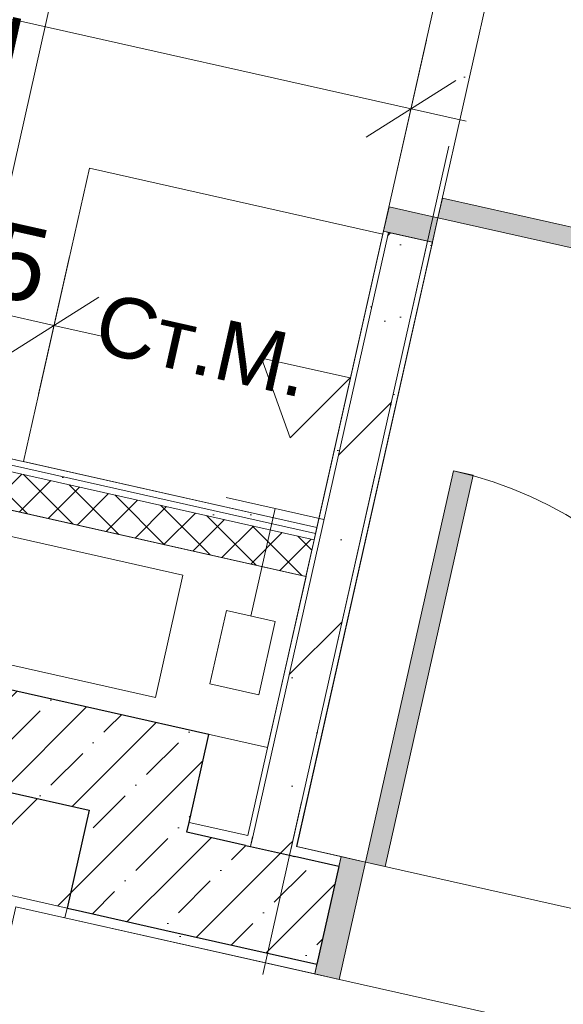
# Model space of a CAD drawing. Header units: millimetres. Extents: x -7218036 to -6523761, y 6117771 to 6337028.
# Tile 161 of 223: x -7145351 to -7144267, y 6133077 to 6135041. Entities that reach past the tile are written whole.
import ezdxf
from ezdxf.enums import TextEntityAlignment as Align

# ---------------------------------------------------------------- set-up
doc = ezdxf.new("R2010")
doc.units = ezdxf.units.MM
doc.header["$MEASUREMENT"] = 0
doc.linetypes.add('Штрихпунктирная', pattern=[670.277762, 352.777767, -176.388884, 0, -141.111112])
for name, color, linetype in [('S - квартира_помещение.АР', 7, 'Continuous'), ('АР-Мебель_Сантехника.АР', 7, 'Continuous'), ('АР-Стены_внутренние_пилоны.АР', 7, 'Continuous'), ('АР-Стены_Перегородки_100_.АР', 7, 'Continuous'), ('АР-Стены_Перегородки_шахты_.АР', 7, 'Continuous'), ('АР-Чертеж-Оси_Осевые размеры.АР', 7, 'Continuous'), ('АР-Чертеж-Размеры.АР', 7, 'Continuous'), ('Двери Archicad', 7, 'Continuous')]:
    doc.layers.add(name, color=color, linetype=linetype)
for name, color, linetype, lineweight in [('АР-Мебель_Сантехника.АР_Ном._пера__101', 252, 'Continuous', 0), ('АР-Стены_внутренние_пилоны.АР_Ном._пера__1', 7, 'Continuous', 15), ('АР-Стены_Перегородки_100_.АР_Ном._пера__1', 7, 'Continuous', 15), ('АР-Стены_Перегородки_шахты_.АР_Ном._пера__1', 7, 'Continuous', 15), ('АР-Чертеж-Оси_Осевые размеры.АР_Ном._пера__120', 7, 'Continuous', 0), ('АР-Чертеж-Размеры.АР_Ном._пера__1', 7, 'Continuous', 0), ('Двери Archicad_Ном._пера__120', 7, 'Continuous', 0), ('ИОС-Шахты и отверстия.АР_Ном._пера__1', 7, 'Continuous', 0)]:
    doc.layers.add(name, color=color, linetype=linetype, lineweight=lineweight)
doc.layers.add('АР-Мебель_Сантехника.АР_Ном._пера__86', color=7, linetype='Continuous', lineweight=0, true_color=0xbdbdbd)
doc.styles.add('РЎР“Р•РќР•Р\xa0Р\x98Р\xa0_РЎРўР\x98Р›Р¬_2', font='GOTHIC.TTF')
doc.styles.add('РЎР“Р•РќР•Р\xa0Р\x98Р\xa0_РЎРўР\x98Р›Р¬_3', font='arial.ttf')
doc.dimstyles.new('СГЕНЕРИР_СТИЛЬ__1', dxfattribs={"dimtxt": 150, "dimasz": 142.5, "dimexe": 0.18, "dimexo": 0.0625, "dimgap": 0, "dimtad": 1, "dimdec": 0, "dimzin": 0, "dimdsep": 46, "dimtxsty": 'РЎР“Р•РќР•Р\xa0Р\x98Р\xa0_РЎРўР\x98Р›Р¬_2', "dimblk": 'ARROWHEAD_6', "dimblk1": 'ARROWHEAD_6', "dimblk2": 'ARROWHEAD_6', "dimcen": 0.09, "dimse1": 1, "dimse2": 1, "dimclrd": 7, "dimclre": 7, "dimclrt": 7, "dimazin": 0, "dimtfac": 1, "dimtdec": 4, "dimtmove": 0, "dimatfit": 3, "dimfxl": 1, "dimtolj": 1, "dimtzin": 0, "dimarcsym": 0})
doc.dimstyles.new('СГЕНЕРИР_СТИЛЬ__2', dxfattribs={"dimtxt": 150, "dimasz": 142.5, "dimexe": 0.18, "dimexo": 0.0625, "dimgap": 0, "dimtad": 1, "dimdec": 0, "dimzin": 0, "dimdsep": 46, "dimtxsty": 'РЎР“Р•РќР•Р\xa0Р\x98Р\xa0_РЎРўР\x98Р›Р¬_2', "dimblk": 'ARROWHEAD_6', "dimblk1": 'ARROWHEAD_6', "dimblk2": 'ARROWHEAD_6', "dimcen": 0.09, "dimse1": 1, "dimse2": 1, "dimclrd": 7, "dimclre": 7, "dimclrt": 7, "dimazin": 0, "dimtfac": 1, "dimtdec": 4, "dimtmove": 2, "dimatfit": 3, "dimfxl": 1, "dimtolj": 1, "dimtzin": 0, "dimarcsym": 0})
pattern_1 = [(45, (-6566190.34, 6563027.8), (-111.369318, 111.369318), [0, -105, 0, -157.5]), (110, (-6565840.34, 6563027.8), (148.001588, 53.868173), [0, -77, 0, -133])]
pattern_2 = [(45, (-6566190.34, 6562677.8), (-84.852814, 84.852814), []), (45, (-6566232.77, 6562720.22), (-84.852814, 84.852814), [90, -30, 0, -30])]
pattern_3 = [(45, (-6566190.34, 6562677.8), (-169.70563, 169.70563), []), (90, (-6566360.05, 6562847.5), (-216, 0), [0, -144, 0, -216]), (155, (-6566190.34, 6563017.2), (91.285545, 195.76248), [0, -105.6, 0, -182.4])]
pattern_4 = [(45, (-6566190.34, 6562677.8), (-127.279217, 127.279217), [])]
pattern_5 = [(0, (-6566190.34, 6562677.795), (0, 75), [0, -75])]

# ---------------------------------------------------------------- blocks, each defined once
blk = doc.blocks.new('Металлическая Дверь 23[11]_7', base_point=(-6566190.3, 6562677.8))
at = {"layer": 'Двери Archicad', "linetype": 'Continuous', "lineweight": 0, "true_color": 0xffffff}
for points in [[(-7144486.3, 6134140.9), (-7144661.6, 6133360.3), (-7144622.6, 6133351.5), (-7144447.3, 6134132.1)], [(-7144763, 6133137.1), (-7144714.2, 6133126.1), (-7144670.4, 6133321.3), (-7144661.6, 6133360.3), (-7144710.4, 6133371.3)], [(-7143933.6, 6132950.8), (-7143884.9, 6132939.9), (-7143832.3, 6133174.1), (-7143881.1, 6133185), (-7143889.8, 6133146)]]:
    blk.add_hatch(color=7, dxfattribs=at).paths.add_polyline_path(points)
at = {"layer": 'Двери Archicad_Ном._пера__120', "color": 7, "linetype": 'Continuous', "lineweight": 0}
for p, q in [((-7144486.3, 6134140.9), (-7144661.6, 6133360.3)), ((-7144622.6, 6133351.5), (-7144447.3, 6134132.1)), ((-7144447.3, 6134132.1), (-7144486.3, 6134140.9)), ((-7144763, 6133137.1), (-7144710.4, 6133371.3)), ((-7144710.4, 6133371.3), (-7144714.8, 6133351.7)), ((-7144710.4, 6133371.3), (-7144714.8, 6133351.7)), ((-7144710.4, 6133371.3), (-7144661.6, 6133360.3)), ((-7144714.8, 6133351.7), (-7144758.6, 6133156.6)), ((-7144714.8, 6133351.7), (-7144758.6, 6133156.6)), ((-7144661.6, 6133360.3), (-7144670.4, 6133321.3)), ((-7144661.6, 6133360.3), (-7144622.6, 6133351.5)), ((-7144670.4, 6133321.3), (-7144714.2, 6133126.1)), ((-7143889.8, 6133146), (-7143881.1, 6133185)), ((-7143832.3, 6133174.1), (-7143884.9, 6132939.9)), ((-7143881.1, 6133185), (-7143832.3, 6133174.1)), ((-7143832.3, 6133174.1), (-7143836.7, 6133154.5)), ((-7143832.3, 6133174.1), (-7143836.7, 6133154.5)), ((-7144758.6, 6133156.6), (-7144763, 6133137.1)), ((-7144758.6, 6133156.6), (-7144763, 6133137.1)), ((-7143836.7, 6133154.5), (-7143880.5, 6132959.4)), ((-7143836.7, 6133154.5), (-7143880.5, 6132959.4)), ((-7144714.2, 6133126.1), (-7144763, 6133137.1)), ((-7143933.6, 6132950.8), (-7143889.8, 6133146)), ((-7143884.9, 6132939.9), (-7143933.6, 6132950.8)), ((-7143880.5, 6132959.4), (-7143884.9, 6132939.9)), ((-7143880.5, 6132959.4), (-7143884.9, 6132939.9))]:
    blk.add_line(p, q, dxfattribs=at)
blk.add_arc((-7144661.6, 6133360.3), 800, 347.3424, 77.3424, dxfattribs=at)
blk = doc.blocks.new('Стена_37_7', base_point=(-7140307.5, 6132259.5))
at = {"layer": 'АР-Стены_внутренние_пилоны.АР', "linetype": 'Continuous', "lineweight": 0, "true_color": 0x000000}
h = blk.add_hatch(dxfattribs=at)
h.set_pattern_fill('ШТУКАТУРКА__ГИПС_01_0007', color=18, style=0, pattern_type=2)
h.set_pattern_definition(pattern_1)
h.paths.add_polyline_path([(-7144896.7, 6133413.1), (-7145013.6, 6133439.4), (-7145018, 6133419.9), (-7144901, 6133393.6)])
h = blk.add_hatch(dxfattribs=at)
h.set_pattern_fill('ЖЕЛЕЗОБЕТОН__PROJECT__0007', color=18, style=0, pattern_type=2)
h.set_pattern_definition(pattern_2)
h.paths.add_polyline_path([(-7145018, 6133419.9), (-7145061.8, 6133224.7), (-7144758.6, 6133156.6), (-7144714.8, 6133351.7)])
h = blk.add_hatch(dxfattribs=at)
h.set_pattern_fill('ШТУКАТУРКА__ГИПС_01_0007', color=18, style=0, pattern_type=2)
h.set_pattern_definition(pattern_1)
h.paths.add_polyline_path([(-7144799.1, 6133391.2), (-7144803.5, 6133371.7), (-7144714.8, 6133351.7), (-7144710.4, 6133371.3)])
h = blk.add_hatch(dxfattribs=at)
h.set_pattern_fill('ШТУКАТУРКА__ГИПС_01_0007', color=18, style=0, pattern_type=2)
h.set_pattern_definition(pattern_1)
h.paths.add_polyline_path([(-7145261.4, 6133249), (-7145240.7, 6133264.9), (-7145257, 6133268.5)])
h = blk.add_hatch(dxfattribs=at)
h.set_pattern_fill('ШТУКАТУРКА__ГИПС_01_0007', color=18, style=0, pattern_type=2)
h.set_pattern_definition(pattern_1)
h.paths.add_polyline_path([(-7145240.7, 6133264.9), (-7145261.4, 6133249), (-7144763, 6133137.1), (-7144758.6, 6133156.6)])
at = {"layer": 'АР-Стены_внутренние_пилоны.АР_Ном._пера__1', "color": 7, "linetype": 'Continuous', "lineweight": 30}
for p, q in [((-7145018, 6133419.9), (-7145013.6, 6133439.4)), ((-7144901, 6133393.6), (-7145018, 6133419.9)), ((-7144901, 6133393.6), (-7144891.3, 6133391.4)), ((-7144891.3, 6133391.4), (-7144813.2, 6133373.9)), ((-7144813.2, 6133373.9), (-7144803.5, 6133371.7)), ((-7144714.8, 6133351.7), (-7144803.5, 6133371.7)), ((-7144714.8, 6133351.7), (-7144758.6, 6133156.6)), ((-7145257, 6133268.5), (-7145240.7, 6133264.9)), ((-7145240.7, 6133264.9), (-7145061.8, 6133224.7)), ((-7145061.8, 6133224.7), (-7144758.6, 6133156.6))]:
    blk.add_line(p, q, dxfattribs=at)
at = {"layer": 'АР-Стены_внутренние_пилоны.АР_Ном._пера__1', "color": 7, "linetype": 'Continuous', "lineweight": 15}
for p, q in [((-7144886.9, 6133410.9), (-7144891.3, 6133391.4)), ((-7144813.2, 6133373.9), (-7144808.9, 6133393.4))]:
    blk.add_line(p, q, dxfattribs=at)
at = {"layer": 'АР-Стены_внутренние_пилоны.АР_Ном._пера__1', "color": 7, "linetype": 'Continuous', "lineweight": 0}
for p, q in [((-7144710.4, 6133371.3), (-7144714.8, 6133351.7)), ((-7144758.6, 6133156.6), (-7144763, 6133137.1))]:
    blk.add_line(p, q, dxfattribs=at)
at = {"layer": 'АР-Стены_внутренние_пилоны.АР_Ном._пера__1', "color": 7, "linetype": 'Continuous', "lineweight": 0, "flags": 128}
for points in [[(-7144896.7, 6133413.1), (-7145013.6, 6133439.4)], [(-7144710.4, 6133371.3), (-7144799.1, 6133391.2)], [(-7145261.4, 6133249), (-7145257, 6133268.5)], [(-7145261.4, 6133249), (-7144763, 6133137.1)]]:
    blk.add_lwpolyline(points, dxfattribs=at)
at = {"layer": 'Двери Archicad', "color": 7, "linetype": 'Continuous', "lineweight": 0}
blk.add_blockref('Металлическая Дверь 23[11]_7', (-6566190.3, 6562677.8), dxfattribs=at)
blk = doc.blocks.new('Металлическая Дверь 23[12]_7', base_point=(-6566190.3, 6562677.8))
at = {"layer": 'Двери Archicad', "linetype": 'Continuous', "lineweight": 0, "true_color": 0xffffff}
for points in [[(-7144472.5, 6135301.8), (-7144414, 6135288.6), (-7144375, 6135279.8), (-7144364, 6135328.6), (-7144461.6, 6135350.5)], [(-7143883.2, 6134503.2), (-7143874.4, 6134542.3), (-7144508.6, 6134684.7), (-7144517.4, 6134645.6)], [(-7144625.9, 6134618.8), (-7144528.3, 6134596.9), (-7144517.4, 6134645.6), (-7144556.4, 6134654.4), (-7144615, 6134667.6)]]:
    blk.add_hatch(color=7, dxfattribs=at).paths.add_polyline_path(points)
at = {"layer": 'Двери Archicad_Ном._пера__120', "color": 7, "linetype": 'Continuous', "lineweight": 0}
for p, q in [((-7144461.6, 6135350.5), (-7144472.5, 6135301.8)), ((-7144364, 6135328.6), (-7144461.6, 6135350.5)), ((-7144451.8, 6135348.4), (-7144461.6, 6135350.5)), ((-7144451.8, 6135348.4), (-7144461.6, 6135350.5)), ((-7144373.8, 6135330.8), (-7144451.8, 6135348.4)), ((-7144373.8, 6135330.8), (-7144451.8, 6135348.4)), ((-7144375, 6135279.8), (-7144364, 6135328.6)), ((-7144364, 6135328.6), (-7144373.8, 6135330.8)), ((-7144364, 6135328.6), (-7144373.8, 6135330.8)), ((-7144472.5, 6135301.8), (-7144414, 6135288.6)), ((-7144414, 6135288.6), (-7144375, 6135279.8)), ((-7144517.4, 6134645.6), (-7144508.6, 6134684.7)), ((-7144508.6, 6134684.7), (-7143874.4, 6134542.3)), ((-7144615, 6134667.6), (-7144625.9, 6134618.8)), ((-7144556.4, 6134654.4), (-7144615, 6134667.6)), ((-7144517.4, 6134645.6), (-7144556.4, 6134654.4)), ((-7144528.3, 6134596.9), (-7144517.4, 6134645.6)), ((-7143883.2, 6134503.2), (-7144517.4, 6134645.6)), ((-7144625.9, 6134618.8), (-7144528.3, 6134596.9)), ((-7144616.2, 6134616.6), (-7144625.9, 6134618.8)), ((-7144616.2, 6134616.6), (-7144625.9, 6134618.8)), ((-7144538.1, 6134599), (-7144616.2, 6134616.6)), ((-7144538.1, 6134599), (-7144616.2, 6134616.6)), ((-7144528.3, 6134596.9), (-7144538.1, 6134599)), ((-7144528.3, 6134596.9), (-7144538.1, 6134599)), ((-7143874.4, 6134542.3), (-7143883.2, 6134503.2))]:
    blk.add_line(p, q, dxfattribs=at)
blk.add_arc((-7144517.4, 6134645.6), 650, 347.3437, 77.3437, dxfattribs=at)
blk = doc.blocks.new('Стена_38_7', base_point=(-7144189.9, 6136149.9))
at = {"layer": 'АР-Стены_Перегородки_100_.АР', "linetype": 'Continuous', "lineweight": 0, "true_color": 0x000000}
h = blk.add_hatch(dxfattribs=at)
h.set_pattern_fill('ШТУКАТУРКА__ГИПС_01_0007', color=18, style=0, pattern_type=2)
h.set_pattern_definition(pattern_1)
h.paths.add_polyline_path([(-7144896.7, 6133413.1), (-7144886.9, 6133410.9), (-7144616.2, 6134616.6), (-7144625.9, 6134618.8)])
h = blk.add_hatch(dxfattribs=at)
h.set_pattern_fill('БУТ__50__0007', color=18, style=0, pattern_type=2)
h.set_pattern_definition(pattern_3)
h.paths.add_polyline_path([(-7144886.9, 6133410.9), (-7144808.9, 6133393.4), (-7144538.1, 6134599), (-7144616.2, 6134616.6)])
h = blk.add_hatch(dxfattribs=at)
h.set_pattern_fill('ШТУКАТУРКА__ГИПС_01_0007', color=18, style=0, pattern_type=2)
h.set_pattern_definition(pattern_1)
h.paths.add_polyline_path([(-7144538.1, 6134599), (-7144808.9, 6133393.4), (-7144799.1, 6133391.2), (-7144528.3, 6134596.9)])
h = blk.add_hatch(dxfattribs=at)
h.set_pattern_fill('ШТУКАТУРКА__ГИПС_01_0007', color=18, style=0, pattern_type=2)
h.set_pattern_definition(pattern_1)
h.paths.add_polyline_path([(-7144886.9, 6133410.9), (-7144896.7, 6133413.1), (-7144901, 6133393.6), (-7144891.3, 6133391.4)])
h = blk.add_hatch(dxfattribs=at)
h.set_pattern_fill('БУТ__50__0007', color=18, style=0, pattern_type=2)
h.set_pattern_definition(pattern_3)
h.paths.add_polyline_path([(-7144808.9, 6133393.4), (-7144886.9, 6133410.9), (-7144891.3, 6133391.4), (-7144813.2, 6133373.9)])
h = blk.add_hatch(dxfattribs=at)
h.set_pattern_fill('ШТУКАТУРКА__ГИПС_01_0007', color=18, style=0, pattern_type=2)
h.set_pattern_definition(pattern_1)
h.paths.add_polyline_path([(-7144799.1, 6133391.2), (-7144808.9, 6133393.4), (-7144813.2, 6133373.9), (-7144803.5, 6133371.7)])
at = {"layer": 'АР-Стены_внутренние_пилоны.АР_Ном._пера__1', "color": 7, "linetype": 'Continuous', "lineweight": 15}
for p, q in [((-7144886.9, 6133410.9), (-7144891.3, 6133391.4)), ((-7144813.2, 6133373.9), (-7144808.9, 6133393.4))]:
    blk.add_line(p, q, dxfattribs=at)
at = {"layer": 'АР-Стены_внутренние_пилоны.АР_Ном._пера__1', "color": 7, "linetype": 'Continuous', "lineweight": 30}
for p, q in [((-7144901, 6133393.6), (-7144891.3, 6133391.4)), ((-7144891.3, 6133391.4), (-7144813.2, 6133373.9)), ((-7144813.2, 6133373.9), (-7144803.5, 6133371.7))]:
    blk.add_line(p, q, dxfattribs=at)
at = {"layer": 'АР-Стены_Перегородки_100_.АР_Ном._пера__1', "color": 7, "linetype": 'Continuous', "lineweight": 15}
for p, q in [((-7144616.2, 6134616.6), (-7144886.9, 6133410.9)), ((-7144538.1, 6134599), (-7144616.2, 6134616.6)), ((-7144808.9, 6133393.4), (-7144538.1, 6134599))]:
    blk.add_line(p, q, dxfattribs=at)
at = {"layer": 'АР-Стены_Перегородки_100_.АР_Ном._пера__1', "color": 7, "linetype": 'Continuous', "lineweight": 0}
for p, q in [((-7144616.2, 6134616.6), (-7144625.9, 6134618.8)), ((-7144528.3, 6134596.9), (-7144538.1, 6134599))]:
    blk.add_line(p, q, dxfattribs=at)
at = {"layer": 'АР-Стены_Перегородки_100_.АР_Ном._пера__1', "color": 7, "linetype": 'Continuous', "lineweight": 0, "flags": 128}
for points in [[(-7144625.9, 6134618.8), (-7144896.7, 6133413.1)], [(-7144799.1, 6133391.2), (-7144528.3, 6134596.9)]]:
    blk.add_lwpolyline(points, dxfattribs=at)
at = {"layer": 'Двери Archicad', "color": 7, "linetype": 'Continuous', "lineweight": 0}
blk.add_blockref('Металлическая Дверь 23[12]_7', (-6566190.3, 6562677.8), dxfattribs=at)
blk = doc.blocks.new('Стена_113_7', base_point=(-7145257, 6133268.5))
at = {"layer": 'АР-Стены_Перегородки_100_.АР', "linetype": 'Continuous', "lineweight": 0, "true_color": 0x000000}
h = blk.add_hatch(dxfattribs=at)
h.set_pattern_fill('БЛОКИ_БЕТОННЫЕ_ЭФФЕКТИВН_7E', color=18, style=0, pattern_type=2)
h.set_pattern_definition(pattern_4)
h.paths.add_polyline_path([(-7145330.2, 6133490), (-7145525.3, 6133533.8), (-7145529.4, 6133515.9), (-7145375.8, 6133295.2), (-7145374, 6133294.8)])
h = blk.add_hatch(dxfattribs=at)
h.set_pattern_fill('БЛОКИ_БЕТОННЫЕ_ЭФФЕКТИВН_7E', color=18, style=0, pattern_type=2)
h.set_pattern_definition(pattern_4)
h.paths.add_polyline_path([(-7145375.8, 6133295.2), (-7145529.4, 6133515.9), (-7145569.2, 6133338.6)])
h = blk.add_hatch(dxfattribs=at)
h.set_pattern_fill('БЛОКИ_БЕТОННЫЕ_ЭФФЕКТИВН_7E', color=18, style=0, pattern_type=2)
h.set_pattern_definition(pattern_4)
h.paths.add_polyline_path([(-7145374, 6133294.8), (-7145257, 6133268.5), (-7145213.2, 6133463.7), (-7145330.2, 6133490)])
h = blk.add_hatch(dxfattribs=at)
h.set_pattern_fill('ШТУКАТУРКА__ГИПС_01_0007', color=18, style=0, pattern_type=2)
h.set_pattern_definition(pattern_1)
h.paths.add_polyline_path([(-7145374.4, 6133293.2), (-7145378.4, 6133275.3), (-7145358.9, 6133270.9)])
h = blk.add_hatch(dxfattribs=at)
h.set_pattern_fill('ШТУКАТУРКА__ГИПС_01_0007', color=18, style=0, pattern_type=2)
h.set_pattern_definition(pattern_1)
h.paths.add_polyline_path([(-7145374, 6133294.8), (-7145374.4, 6133293.2), (-7145358.9, 6133270.9), (-7145354.5, 6133290.4)])
h = blk.add_hatch(dxfattribs=at)
h.set_pattern_fill('ШТУКАТУРКА__ГИПС_01_0007', color=18, style=0, pattern_type=2)
h.set_pattern_definition(pattern_1)
h.paths.add_polyline_path([(-7145358.9, 6133270.9), (-7145261.4, 6133249), (-7145257, 6133268.5), (-7145354.5, 6133290.4)])
at = {"layer": 'АР-Стены_Перегородки_100_.АР_Ном._пера__1', "color": 7, "linetype": 'Continuous', "lineweight": 15}
for p, q in [((-7145525.3, 6133533.8), (-7145529.4, 6133515.9)), ((-7145529.4, 6133515.9), (-7145569.2, 6133338.6)), ((-7145374.4, 6133293.2), (-7145378.4, 6133275.3)), ((-7145374, 6133294.8), (-7145374.4, 6133293.2)), ((-7145374, 6133294.8), (-7145257, 6133268.5))]:
    blk.add_line(p, q, dxfattribs=at)
at = {"layer": 'АР-Стены_Перегородки_100_.АР_Ном._пера__1', "color": 7, "linetype": 'Continuous', "lineweight": 15, "flags": 128}
for points in [[(-7145213.2, 6133463.7), (-7145525.3, 6133533.8)], [(-7145257, 6133268.5), (-7145213.2, 6133463.7)]]:
    blk.add_lwpolyline(points, dxfattribs=at)
at = {"layer": 'АР-Стены_Перегородки_100_.АР_Ном._пера__1', "color": 7, "linetype": 'Continuous', "lineweight": 0, "flags": 128}
for points in [[(-7145358.9, 6133270.9), (-7145261.4, 6133249)], [(-7145261.4, 6133249), (-7145257, 6133268.5)]]:
    blk.add_lwpolyline(points, dxfattribs=at)
blk = doc.blocks.new('Стена_139_7', base_point=(-7147014.9, 6134432.1))
at = {"layer": 'АР-Стены_Перегородки_шахты_.АР', "linetype": 'Continuous', "lineweight": 0, "true_color": 0x000000}
h = blk.add_hatch(dxfattribs=at)
h.set_pattern_fill('ШТУКАТУРКА__ГИПС_03_0007', color=18, style=0, pattern_type=2)
h.set_pattern_definition(pattern_5)
h.paths.add_polyline_path([(-7146937.5, 6134491.5), (-7144764.2, 6134003.5), (-7144761.4, 6134015.7), (-7146931.7, 6134503.1), (-7146935.6, 6134499.7)])
h = blk.add_hatch(dxfattribs=at)
h.set_pattern_fill('ШТУКАТУРКА__ГИПС_03_0007', color=18, style=0, pattern_type=2)
h.set_pattern_definition(pattern_5)
h.paths.add_polyline_path([(-7146922.5, 6134501), (-7144761.4, 6134015.7), (-7144758.7, 6134027.9), (-7146919.8, 6134513.2)])
h = blk.add_hatch(dxfattribs=at)
h.set_pattern_fill('УТЕПЛИТЕЛЬ_0007', color=18, style=0, pattern_type=2)
h.set_pattern_definition([(45, (-6566190.34, 6562677.795), (-35.355339, 35.355339), []), (135, (-6566190.34, 6562677.795), (35.355339, 35.355339), [])])
h.paths.add_polyline_path([(-7144764.2, 6134003.5), (-7146943.6, 6134492.9), (-7147014.9, 6134432.1), (-7144780.6, 6133930.3)])
at = {"layer": 'АР-Стены_Перегородки_шахты_.АР_Ном._пера__1', "color": 7, "linetype": 'Continuous', "lineweight": 0}
blk.add_line((-7144761.4, 6134015.7), (-7146931.7, 6134503.1), dxfattribs=at)
at = {"layer": 'АР-Стены_Перегородки_шахты_.АР_Ном._пера__1', "color": 7, "linetype": 'Continuous', "lineweight": 15}
blk.add_line((-7144764.2, 6134003.5), (-7146937.5, 6134491.5), dxfattribs=at)
at = {"layer": 'АР-Стены_Перегородки_шахты_.АР_Ном._пера__1', "color": 7, "linetype": 'Continuous', "lineweight": 0, "flags": 128}
for points in [[(-7144758.7, 6134027.9), (-7146919.8, 6134513.2)], [(-7144761.4, 6134015.7), (-7144764.2, 6134003.5)], [(-7144758.7, 6134027.9), (-7144761.4, 6134015.7)]]:
    blk.add_lwpolyline(points, dxfattribs=at)
at = {"layer": 'АР-Стены_Перегородки_шахты_.АР_Ном._пера__1', "color": 7, "linetype": 'Continuous', "lineweight": 15, "flags": 128}
for points in [[(-7147014.9, 6134432.1), (-7144780.6, 6133930.3)], [(-7144764.2, 6134003.5), (-7144780.6, 6133930.3)]]:
    blk.add_lwpolyline(points, dxfattribs=at)
blk = doc.blocks.new('Стиральная Машина 23[54]_7', base_point=(-7145051.4, 6134093.6))
at = {"layer": 'АР-Мебель_Сантехника.АР_Ном._пера__101', "color": 252, "linetype": 'Continuous', "lineweight": 0, "flags": 128}
blk.add_lwpolyline([(-7144758.7, 6134027.8), (-7144627.2, 6134613.2), (-7145212.6, 6134744.7), (-7145344.1, 6134159.3)], close=True, dxfattribs=at)
at = {"layer": 'АР-Мебель_Сантехника.АР_Ном._пера__86', "color": 9, "lineweight": 0, "true_color": 0xbdbdbd, "style": 'РЎР“Р•РќР•Р\xa0Р\x98Р\xa0_РЎРўР\x98Р›Р¬_3'}
blk.add_attdef('stDisplayText', text='', height=120, rotation=347.3416, dxfattribs=at).set_placement((-7144985.6, 6134392.1), align=Align.MIDDLE_CENTER)
blk = doc.blocks.new('Стандартный Маркер Сетки[61]_7', base_point=(-7142513.5, 6143613.4))
at = {"layer": 'АР-Чертеж-Оси_Осевые размеры.АР_Ном._пера__120', "color": 7, "linetype": 'Штрихпунктирная', "lineweight": 0}
blk.add_line((-7142732.6, 6142637.7), (-7147294.9, 6122324.5), dxfattribs=at)
at = {"layer": 'АР-Чертеж-Оси_Осевые размеры.АР_Ном._пера__120', "color": 7, "lineweight": 0, "style": 'РЎР“Р•РќР•Р\xa0Р\x98Р\xa0_РЎРўР\x98Р›Р¬_2'}
blk.add_attdef('AC_MarkerText_1', text='', height=350, rotation=347.3417, dxfattribs=at).set_placement((-7147553.6, 6121042), align=Align.TOP_CENTER)
blk = doc.blocks.new('Стандартный Маркер Сетки[79]_7', base_point=(-7142513.5, 6143613.4))
at = {"layer": 'АР-Чертеж-Оси_Осевые размеры.АР_Ном._пера__120', "color": 7, "linetype": 'Штрихпунктирная', "lineweight": 0}
blk.add_line((-7142732.6, 6142637.7), (-7147294.9, 6122324.5), dxfattribs=at)
at = {"layer": 'АР-Чертеж-Оси_Осевые размеры.АР_Ном._пера__120', "color": 7, "lineweight": 0, "style": 'РЎР“Р•РќР•Р\xa0Р\x98Р\xa0_РЎРўР\x98Р›Р¬_2'}
blk.add_attdef('AC_MarkerText_1', text='', height=350, rotation=347.3417, dxfattribs=at).set_placement((-7147553.6, 6121042), align=Align.TOP_CENTER)
blk = doc.blocks.new('*D505', base_point=(-6566190.3, 6562677.8))
at = {"layer": 'АР-Чертеж-Размеры.АР_Ном._пера__1', "color": 7, "linetype": 'Continuous', "lineweight": 0, "transparency": 16777216}
for p, q in [((-7144402.8, 6135155.9), (-7144341.2, 6135430.3)), ((-7144282.4, 6135349.8), (-7144461.6, 6135236.3)), ((-7144481.8, 6135317.7), (-7144372, 6135293.1)), ((-7144372, 6135293.1), (-7143298.7, 6135052)), ((-7143329.5, 6134914.8), (-7143267.9, 6135189.2)), ((-7143388.3, 6134995.3), (-7143209.1, 6135108.8)), ((-7143298.7, 6135052), (-7143188.9, 6135027.4))]:
    blk.add_line(p, q, dxfattribs=at)
at = {"layer": 'АР-Чертеж-Размеры.АР_Ном._пера__1', "color": 7, "lineweight": 0, "transparency": 16777216, "insert": (-7144086.7, 6135259.7), "char_height": 150, "attachment_point": 7, "rotation": 347.3426, "style": 'РЎР“Р•РќР•Р\xa0Р\x98Р\xa0_РЎРўР\x98Р›Р¬_2'}
blk.add_mtext('\\A1;{\\pql;\\fCentury Gothic|b0|i0|c204|p0;\\W1.000000;1\xa0100}', dxfattribs=at)
blk = doc.blocks.new('ARROWHEAD_6')
at = {"color": 0, "linetype": 'Continuous', "lineweight": 0}
for p, q in [((-0.5, -0.5), (0.5, 0.5)), ((0, 0), (-1, 0))]:
    blk.add_line(p, q, dxfattribs=at)
blk = doc.blocks.new('*D537', base_point=(-6566190.3, 6562677.8))
at = {"layer": 'АР-Чертеж-Размеры.АР_Ном._пера__1', "color": 7, "linetype": 'Continuous', "lineweight": 0, "transparency": 16777216}
for p, q in [((-7145706, 6134670.1), (-7145767.6, 6134395.7)), ((-7145647.2, 6134589.6), (-7145826.4, 6134476.1)), ((-7145252.3, 6134568.2), (-7145313.9, 6134293.8)), ((-7145736.8, 6134532.9), (-7145846.5, 6134557.5)), ((-7145283.1, 6134431), (-7145736.8, 6134532.9)), ((-7145372.7, 6134374.2), (-7145193.5, 6134487.7)), ((-7145173.3, 6134406.3), (-7145283.1, 6134431))]:
    blk.add_line(p, q, dxfattribs=at)
at = {"layer": 'АР-Чертеж-Размеры.АР_Ном._пера__1', "color": 7, "lineweight": 0, "transparency": 16777216, "insert": (-7145641.6, 6134542.3), "char_height": 150, "attachment_point": 7, "rotation": 347.3417, "style": 'РЎР“Р•РќР•Р\xa0Р\x98Р\xa0_РЎРўР\x98Р›Р¬_2'}
blk.add_mtext('\\A1;{\\pql;\\fCentury Gothic|b0|i0|c204|p0;\\W1.000000;465}', dxfattribs=at)
blk = doc.blocks.new('*D557', base_point=(-6566190.3, 6562677.8))
at = {"layer": 'АР-Чертеж-Размеры.АР_Ном._пера__1', "color": 7, "linetype": 'Continuous', "lineweight": 0, "transparency": 16777216}
for p, q in [((-7146325.5, 6135562.5), (-7146263.8, 6135836.9)), ((-7146205.1, 6135756.4), (-7146384.3, 6135643)), ((-7146404.4, 6135724.3), (-7146294.7, 6135699.7)), ((-7146294.7, 6135699.7), (-7144474.9, 6135291)), ((-7144505.8, 6135153.8), (-7144444.1, 6135428.2)), ((-7144564.6, 6135234.2), (-7144385.3, 6135347.7)), ((-7144474.9, 6135291), (-7144365.2, 6135266.3))]:
    blk.add_line(p, q, dxfattribs=at)
at = {"layer": 'АР-Чертеж-Размеры.АР_Ном._пера__1', "color": 7, "lineweight": 0, "transparency": 16777216, "insert": (-7145755.5, 6135620.4), "char_height": 150, "attachment_point": 7, "rotation": 347.3408, "style": 'РЎР“Р•РќР•Р\xa0Р\x98Р\xa0_РЎРўР\x98Р›Р¬_2'}
blk.add_mtext('\\A1;{\\pql;\\fCentury Gothic|b0|i0|c204|p0;\\W1.000000;1\xa0865}', dxfattribs=at)
blk = doc.blocks.new('*D615', base_point=(-6566190.3, 6562677.8))
at = {"layer": 'АР-Чертеж-Размеры.АР_Ном._пера__1', "color": 7, "linetype": 'Continuous', "lineweight": 0, "transparency": 16777216}
for p, q in [((-7146701.4, 6135485.7), (-7146763, 6135211.3)), ((-7146642.6, 6135405.3), (-7146821.8, 6135291.8)), ((-7146732.2, 6135348.5), (-7146842, 6135373.2)), ((-7144571, 6134863.2), (-7146732.2, 6135348.5)), ((-7144540.2, 6135000.4), (-7144601.8, 6134726)), ((-7144660.6, 6134806.4), (-7144481.4, 6134919.9)), ((-7144461.3, 6134838.5), (-7144571, 6134863.2))]:
    blk.add_line(p, q, dxfattribs=at)
at = {"layer": 'АР-Чертеж-Размеры.АР_Ном._пера__1', "color": 7, "lineweight": 0, "transparency": 16777216, "insert": (-7146111.6, 6135260.3), "char_height": 150, "attachment_point": 7, "rotation": 347.3426, "style": 'РЎР“Р•РќР•Р\xa0Р\x98Р\xa0_РЎРўР\x98Р›Р¬_2'}
blk.add_mtext('\\A1;{\\pql;\\fCentury Gothic|b0|i0|c204|p0;\\W1.000000;2\xa0215}', dxfattribs=at)
blk = doc.blocks.new('Стена_179_7', base_point=(-7145093.7, 6133539.4))
at = {"layer": 'АР-Стены_внутренние_пилоны.АР', "linetype": 'Continuous', "lineweight": 0, "true_color": 0x000000}
h = blk.add_hatch(dxfattribs=at)
h.set_pattern_fill('ЖЕЛЕЗОБЕТОН__PROJECT__0007', color=18, style=0, pattern_type=2)
h.set_pattern_definition(pattern_2)
h.paths.add_polyline_path([(-7145169.3, 6133658.9), (-7145213.1, 6133463.8), (-7144974.2, 6133615.1)])
h = blk.add_hatch(dxfattribs=at)
h.set_pattern_fill('ЖЕЛЕЗОБЕТОН__PROJECT__0007', color=18, style=0, pattern_type=2)
h.set_pattern_definition(pattern_2)
h.paths.add_polyline_path([(-7145213.2, 6133463.7), (-7145034.3, 6133423.5), (-7145013.6, 6133439.4), (-7144974.2, 6133615.1), (-7145213.1, 6133463.8)])
h = blk.add_hatch(dxfattribs=at)
h.set_pattern_fill('ЖЕЛЕЗОБЕТОН__PROJECT__0007', color=18, style=0, pattern_type=2)
h.set_pattern_definition(pattern_2)
h.paths.add_polyline_path([(-7145213.2, 6133463.7), (-7145257, 6133268.5), (-7145240.7, 6133264.9), (-7145034.3, 6133423.5)])
h = blk.add_hatch(dxfattribs=at)
h.set_pattern_fill('ЖЕЛЕЗОБЕТОН__PROJECT__0007', color=18, style=0, pattern_type=2)
h.set_pattern_definition(pattern_2)
h.paths.add_polyline_path([(-7145018, 6133419.9), (-7145034.3, 6133423.5), (-7145240.7, 6133264.9), (-7145061.8, 6133224.7)])
h = blk.add_hatch(dxfattribs=at)
h.set_pattern_fill('ЖЕЛЕЗОБЕТОН__PROJECT__0007', color=18, style=0, pattern_type=2)
h.set_pattern_definition(pattern_2)
h.paths.add_polyline_path([(-7145013.6, 6133439.4), (-7145034.3, 6133423.5), (-7145018, 6133419.9)])
at = {"layer": 'АР-Стены_внутренние_пилоны.АР_Ном._пера__1', "color": 7, "linetype": 'Continuous', "lineweight": 30}
for p, q in [((-7145018, 6133419.9), (-7145013.6, 6133439.4)), ((-7145257, 6133268.5), (-7145240.7, 6133264.9)), ((-7145240.7, 6133264.9), (-7145061.8, 6133224.7))]:
    blk.add_line(p, q, dxfattribs=at)
at = {"layer": 'АР-Стены_внутренние_пилоны.АР_Ном._пера__1', "color": 7, "linetype": 'Continuous', "lineweight": 30, "flags": 128}
for points in [[(-7144974.2, 6133615.1), (-7145169.3, 6133658.9)], [(-7145013.6, 6133439.4), (-7144974.2, 6133615.1)], [(-7145213.1, 6133463.8), (-7145257, 6133268.5)]]:
    blk.add_lwpolyline(points, dxfattribs=at)
blk = doc.blocks.new('Стена_185_7', base_point=(-7145093.7, 6133539.4))
at = {"layer": 'АР-Стены_внутренние_пилоны.АР', "linetype": 'Continuous', "lineweight": 0, "true_color": 0x000000}
h = blk.add_hatch(dxfattribs=at)
h.set_pattern_fill('ЖЕЛЕЗОБЕТОН__PROJECT__0007', color=18, style=0, pattern_type=2)
h.set_pattern_definition(pattern_2)
h.paths.add_polyline_path([(-7145169.3, 6133658.9), (-7145501, 6133733.4), (-7145544.8, 6133538.3), (-7145213.1, 6133463.8)])
at = {"layer": 'АР-Стены_внутренние_пилоны.АР_Ном._пера__1', "color": 7, "linetype": 'Continuous', "lineweight": 30, "flags": 128}
for points in [[(-7145169.3, 6133658.9), (-7145501, 6133733.4)], [(-7145544.8, 6133538.3), (-7145213.1, 6133463.8)]]:
    blk.add_lwpolyline(points, dxfattribs=at)
blk = doc.blocks.new('*D721', base_point=(-6566190.3, 6562677.8))
at = {"layer": 'АР-Чертеж-Размеры.АР_Ном._пера__1', "color": 7, "linetype": 'Continuous', "lineweight": 0, "transparency": 16777216}
for p, q in [((-7145002.3, 6136355.4), (-7145027, 6136245.6)), ((-7144970.2, 6136156), (-7145083.7, 6136335.3)), ((-7145164.2, 6136276.5), (-7144889.8, 6136214.8)), ((-7145027, 6136245.6), (-7145488.3, 6134191.7)), ((-7145545, 6134281.3), (-7145431.5, 6134102.1)), ((-7145625.5, 6134222.5), (-7145351.1, 6134160.9)), ((-7145488.3, 6134191.7), (-7145512.9, 6134081.9))]:
    blk.add_line(p, q, dxfattribs=at)
at = {"layer": 'АР-Чертеж-Размеры.АР_Ном._пера__1', "color": 7, "lineweight": 0, "transparency": 16777216, "insert": (-7145405.5, 6134779.7), "char_height": 150, "attachment_point": 7, "rotation": 77.3411, "style": 'РЎР“Р•РќР•Р\xa0Р\x98Р\xa0_РЎРўР\x98Р›Р¬_2'}
blk.add_mtext('\\A1;{\\pql;\\fCentury Gothic|b0|i0|c204|p0;\\W1.000000;2\xa0105}', dxfattribs=at)

msp = doc.modelspace()

# ---------------------------------------------------------------- linework, layer by layer
at = {"layer": 'S - квартира_помещение.АР', "color": 254, "linetype": 'Continuous', "lineweight": 0, "true_color": 0xd8d8d8, "flags": 128}
for points in [[(-7146142.927, 6138223.271), (-7146490.258, 6136676.795), (-7144177.904, 6136157.449), (-7144799.188, 6133391.202), (-7144682.615, 6133365.021), (-7143726.117, 6133150.196), (-7143463.174, 6134320.936), (-7142344.815, 6139297.059), (-7143418.243, 6139538.145), (-7143739.27, 6138108.781), (-7145495.879, 6138503.306), (-7145586.825, 6138098.373)], [(-7146919.804, 6134513.196), (-7144758.674, 6134027.821), (-7144297.364, 6136081.787), (-7144736.468, 6136180.401), (-7146117.043, 6136490.471), (-7146332.875, 6135529.47), (-7146674.335, 6135606.159)]]:
    msp.add_lwpolyline(points, close=True, dxfattribs=at)
at = {"layer": 'S - квартира_помещение.АР', "color": 254, "linetype": 'Continuous', "lineweight": 0, "true_color": 0xffe1c4, "flags": 128}
msp.add_lwpolyline([(-7140450.834, 6132168.66), (-7145358.883, 6133270.989), (-7146257.378, 6129270.472), (-7141349.328, 6128168.149)], close=True, dxfattribs=at)
at = {"layer": 'ИОС-Шахты и отверстия.АР_Ном._пера__1', "color": 7, "linetype": 'Continuous', "lineweight": 0}
for points in [[(-7144812.015, 6134206.472), (-7144868.968, 6134365.892), (-7144692.358, 6134326.223)], [(-7145627.903, 6133761.922), (-7144857.161, 6133588.805), (-7144780.468, 6133930.253), (-7145551.21, 6134103.37)], [(-7145080.819, 6133688.954), (-7145568.415, 6133798.473), (-7145513.628, 6134042.395), (-7145026.031, 6133932.876)], [(-7144972.119, 6133715.673), (-7144874.55, 6133693.758), (-7144841.678, 6133840.112), (-7144939.247, 6133862.027)]]:
    msp.add_lwpolyline(points, close=True, dxfattribs=at)
for points in [[(-7144842.224, 6134065.827), (-7144939.793, 6134087.741)], [(-7144890.437, 6133851.175), (-7144842.224, 6134065.827)], [(-7144842.224, 6134065.827), (-7144744.654, 6134043.912)]]:
    msp.add_lwpolyline(points, dxfattribs=at)

# ---------------------------------------------------------------- block references
at = {"layer": 'АР-Мебель_Сантехника.АР', "color": 252, "linetype": 'Continuous', "lineweight": 0}
msp.add_blockref('Стиральная Машина 23[54]_7', (-7145051.389, 6134093.564), dxfattribs=at).add_auto_attribs({'stDisplayText': 'Ст.М.'})
at = {"layer": 'АР-Стены_внутренние_пилоны.АР', "color": 7, "lineweight": 0}
for name, p in [('Стена_37_7', (-7140307.501, 6132259.459)), ('Стена_185_7', (-7145093.654, 6133539.435)), ('Стена_179_7', (-7145093.654, 6133539.435))]:
    msp.add_blockref(name, p, dxfattribs=at)
at = {"layer": 'АР-Стены_Перегородки_100_.АР', "color": 7, "lineweight": 0}
for name, p in [('Стена_38_7', (-7144189.852, 6136149.884)), ('Стена_113_7', (-7145256.984, 6133268.536))]:
    msp.add_blockref(name, p, dxfattribs=at)
at = {"layer": 'АР-Стены_Перегородки_шахты_.АР', "color": 7, "lineweight": 0}
msp.add_blockref('Стена_139_7', (-7147014.889, 6134432.064), dxfattribs=at)
at = {"layer": 'АР-Чертеж-Оси_Осевые размеры.АР', "color": 8, "linetype": 'Continuous', "lineweight": 15}
for name in ['Стандартный Маркер Сетки[61]_7', 'Стандартный Маркер Сетки[79]_7']:
    msp.add_blockref(name, (-7142513.476, 6143613.439), dxfattribs=at)

# ---------------------------------------------------------------- dimensions: what is measured, and where the dimension line sits
at = {"layer": 'АР-Чертеж-Размеры.АР', "color": 7, "linetype": 'Continuous', "lineweight": 0}
for base, p1, p2, angle, dimstyle, picture, middle, turn in [((-7145488.288, 6134191.702), (-7144761.393, 6136185.991), (-7145875.829, 6134278.746), 257.341068, 'СГЕНЕРИР_СТИЛЬ__2', '*D721', (-7145422.314, 6135047.157), 77.341068), ((-7143298.676, 6135052.025), (-7144502.74, 6134710.895), (-7143043.221, 6136189.512), 347.342591, 'СГЕНЕРИР_СТИЛЬ__1', '*D505', (-7143819.189, 6135276.536), 347.342591), ((-7144474.942, 6135290.964), (-7146214.019, 6136058.753), (-7144600.31, 6134732.805), 347.34085, 'СГЕНЕРИР_СТИЛЬ__2', '*D557', (-7145488.01, 6135637.188), 347.34085), ((-7146732.201, 6135348.534), (-7144600.31, 6134732.805), (-7146797.07, 6135059.684), 167.342591, 'СГЕНЕРИР_СТИЛЬ__2', '*D615', (-7145844.097, 6135277.091), 347.342591), ((-7145736.779, 6134532.886), (-7145344.097, 6134159.305), (-7145657.549, 6134885.658), 167.341723, 'СГЕНЕРИР_СТИЛЬ__2', '*D537', (-7145458.124, 6134577.917), 347.341723)]:
    dim = msp.add_linear_dim(base=base, p1=p1, p2=p2, angle=angle, dimstyle=dimstyle, dxfattribs=at)
    dim.commit()
    dim.dimension.update_dxf_attribs({"geometry": picture, "text_midpoint": middle, "dimtype": 160, "text_rotation": turn})

doc.saveas('drawing.dxf')
